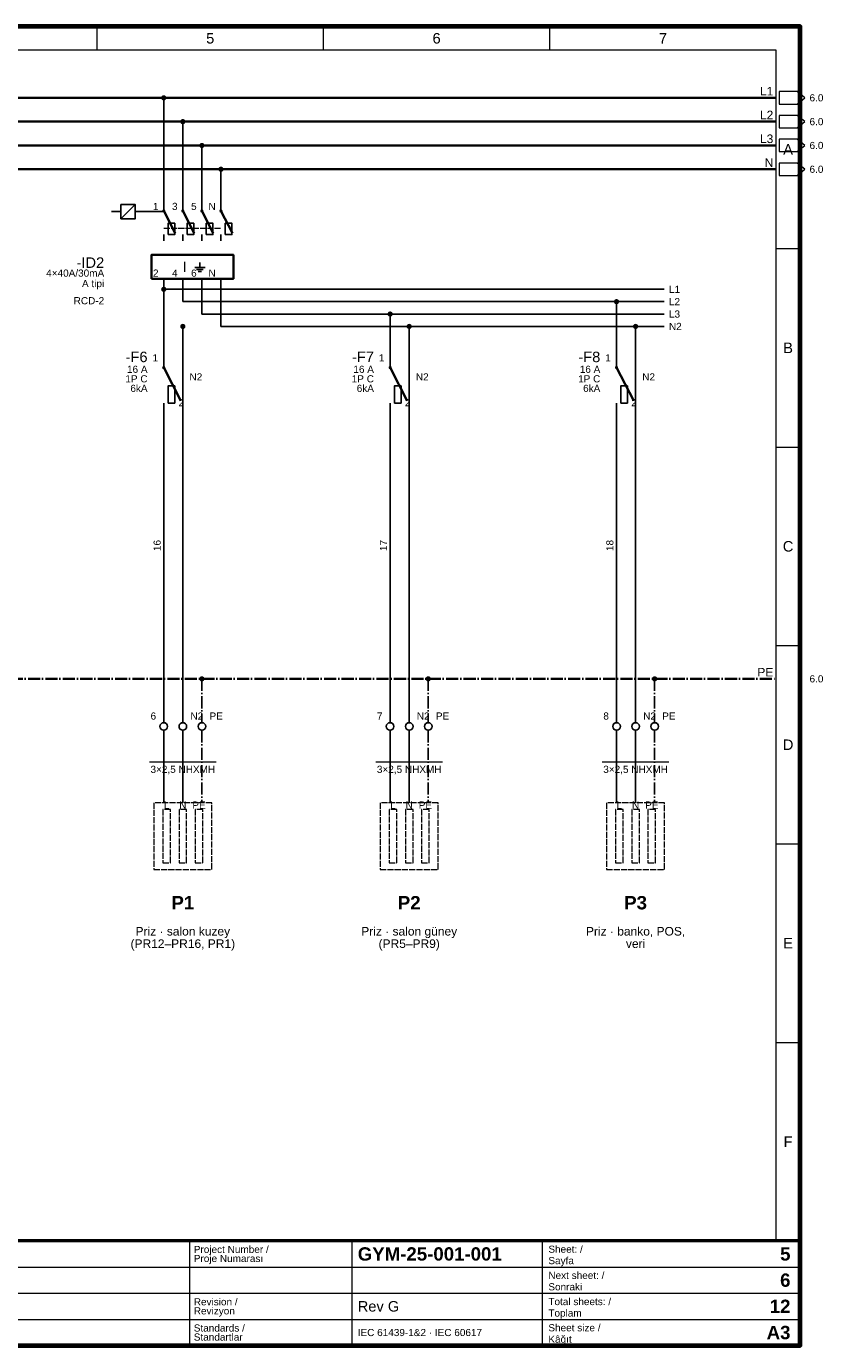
# Paper-space layout '05 Schematic Diagram - Şematik Diyagram' of a CAD drawing. Header units: millimetres. Extents: x 14 to 415, y 10 to 287.
# Tile 2 of 2: x 248 to 415, y 10 to 287. Entities that reach past the tile are written whole.
import ezdxf
from ezdxf.enums import TextEntityAlignment as Align

# ---------------------------------------------------------------- set-up
doc = ezdxf.new("R2010")
doc.units = ezdxf.units.MM
doc.linetypes.add('DASHDOT', pattern=[3.556, 2.54, -0.508, 0, -0.508])
doc.linetypes.add('DASHED', pattern=[1.524, 1.27, -0.254])
for name, color, linetype, lineweight in [('E-SEMA-ANTET', 7, 'Continuous', 50), ('E-SEMA-KLEMENS', 7, 'Continuous', 25), ('E-SEMA-PE', 7, 'DASHDOT', 35), ('E-SEMA-RAY', 7, 'Continuous', 35), ('E-SEMA-SEMBOL', 7, 'Continuous', 35), ('E-SEMA-TEL', 7, 'Continuous', 25), ('E-SEMA-YAZI', 7, 'Continuous', 18), ('E-SEMA-YUK', 8, 'DASHED', 18), ('E-SEMA-ZON', 8, 'Continuous', 18)]:
    doc.layers.add(name, color=color, linetype=linetype, lineweight=lineweight)
doc.styles.add('GYM', font='arial.ttf')
doc.styles.add('GYM-B', font='arialbd.ttf')

psp = doc.layouts.new('05 Schematic Diagram - Şematik Diyagram')

# ---------------------------------------------------------------- hatches: boundary and pattern name
at = {"layer": 'E-SEMA-SEMBOL'}
h = psp.add_hatch(color=7, dxfattribs=at)
edge = h.paths.add_edge_path()
edge.add_arc((276.5, 272), 0.55, 0, 360)
h = psp.add_hatch(color=7, dxfattribs=at)
edge = h.paths.add_edge_path()
edge.add_arc((280.5, 267), 0.55, 0, 360)
h = psp.add_hatch(color=7, dxfattribs=at)
edge = h.paths.add_edge_path()
edge.add_arc((284.5, 262), 0.55, 0, 360)
h = psp.add_hatch(color=7, dxfattribs=at)
edge = h.paths.add_edge_path()
edge.add_arc((288.5, 257), 0.55, 0, 360)
h = psp.add_hatch(color=7, dxfattribs=at)
edge = h.paths.add_edge_path()
edge.add_arc((276.5, 248.24), 0.35, 0, 360)
h = psp.add_hatch(color=7, dxfattribs=at)
edge = h.paths.add_edge_path()
edge.add_arc((280.5, 248.24), 0.35, 0, 360)
h = psp.add_hatch(color=7, dxfattribs=at)
edge = h.paths.add_edge_path()
edge.add_arc((284.5, 248.24), 0.35, 0, 360)
h = psp.add_hatch(color=7, dxfattribs=at)
edge = h.paths.add_edge_path()
edge.add_arc((288.5, 248.24), 0.35, 0, 360)
h = psp.add_hatch(color=7, dxfattribs=at)
edge = h.paths.add_edge_path()
edge.add_arc((276.5, 231.8), 0.55, 0, 360)
h = psp.add_hatch(color=7, dxfattribs=at)
edge = h.paths.add_edge_path()
edge.add_arc((324, 226.6), 0.55, 0, 360)
h = psp.add_hatch(color=7, dxfattribs=at)
edge = h.paths.add_edge_path()
edge.add_arc((371.5, 229.2), 0.55, 0, 360)
h = psp.add_hatch(color=7, dxfattribs=at)
edge = h.paths.add_edge_path()
edge.add_arc((280.5, 224), 0.55, 0, 360)
h = psp.add_hatch(color=7, dxfattribs=at)
edge = h.paths.add_edge_path()
edge.add_arc((328, 224), 0.55, 0, 360)
h = psp.add_hatch(color=7, dxfattribs=at)
edge = h.paths.add_edge_path()
edge.add_arc((375.5, 224), 0.55, 0, 360)
h = psp.add_hatch(color=7, dxfattribs=at)
edge = h.paths.add_edge_path()
edge.add_arc((276.5, 215.36), 0.35, 0, 360)
h = psp.add_hatch(color=7, dxfattribs=at)
edge = h.paths.add_edge_path()
edge.add_arc((324, 215.36), 0.35, 0, 360)
h = psp.add_hatch(color=7, dxfattribs=at)
edge = h.paths.add_edge_path()
edge.add_arc((371.5, 215.36), 0.35, 0, 360)
h = psp.add_hatch(color=7, dxfattribs=at)
edge = h.paths.add_edge_path()
edge.add_arc((284.5, 150), 0.55, 0, 360)
h = psp.add_hatch(color=7, dxfattribs=at)
edge = h.paths.add_edge_path()
edge.add_arc((332, 150), 0.55, 0, 360)
h = psp.add_hatch(color=7, dxfattribs=at)
edge = h.paths.add_edge_path()
edge.add_arc((379.5, 150), 0.55, 0, 360)

# ---------------------------------------------------------------- linework, layer by layer
at = {"layer": 'E-SEMA-ANTET', "lineweight": 18}
for p, q in [((282, 10), (282, 32)), ((316, 10), (316, 32)), ((356, 10), (356, 32)), ((20, 26.5), (410, 26.5)), ((20, 21), (410, 21)), ((20, 15.5), (410, 15.5))]:
    psp.add_line(p, q, dxfattribs=at)
at = {"layer": 'E-SEMA-ANTET', "lineweight": 70}
psp.add_lwpolyline([(20, 10), (410, 10), (410, 287), (20, 287)], close=True, dxfattribs=at)
at = {"layer": 'E-SEMA-ANTET', "lineweight": 50}
psp.add_lwpolyline([(20, 10), (410, 10), (410, 32), (20, 32)], close=True, dxfattribs=at)
at = {"layer": 'E-SEMA-KLEMENS', "lineweight": 25}
for centre in [(276.5, 140), (280.5, 140), (284.5, 140), (324, 140), (328, 140), (332, 140), (371.5, 140), (375.5, 140), (379.5, 140)]:
    psp.add_circle(centre, 0.8, dxfattribs=at)
at = {"layer": 'E-SEMA-PE', "linetype": 'DASHDOT', "lineweight": 35}
psp.add_line((25, 150), (405, 150), dxfattribs=at)
at = {"layer": 'E-SEMA-PE', "linetype": 'DASHDOT', "lineweight": 25}
for p, q in [((284.5, 150), (284.5, 140.8)), ((332, 150), (332, 140.8)), ((379.5, 150), (379.5, 140.8)), ((284.5, 139.2), (284.5, 124)), ((332, 139.2), (332, 124)), ((379.5, 139.2), (379.5, 124))]:
    psp.add_line(p, q, dxfattribs=at)
at = {"layer": 'E-SEMA-RAY', "lineweight": 35}
for p, q in [((25, 272), (405, 272)), ((25, 267), (405, 267)), ((25, 262), (405, 262)), ((25, 257), (405, 257))]:
    psp.add_line(p, q, dxfattribs=at)
at = {"layer": 'E-SEMA-RAY', "lineweight": 25}
for p, q in [((276.5, 231.8), (381.5, 231.8)), ((280.5, 229.2), (381.5, 229.2)), ((284.5, 226.6), (381.5, 226.6)), ((288.5, 224), (381.5, 224))]:
    psp.add_line(p, q, dxfattribs=at)
at = {"layer": 'E-SEMA-SEMBOL', "lineweight": 18}
psp.add_line((267.5, 246.6), (270.5, 249.6), dxfattribs=at)
at = {"layer": 'E-SEMA-SEMBOL', "lineweight": 35}
for p, q in [((276.5, 248.24), (278.9, 243.6)), ((280.5, 248.24), (282.9, 243.6)), ((284.5, 248.24), (286.9, 243.6)), ((288.5, 248.24), (290.9, 243.6)), ((276.5, 215.36), (280.1, 208.4)), ((324, 215.36), (327.6, 208.4)), ((371.5, 215.36), (375.1, 208.4))]:
    psp.add_line(p, q, dxfattribs=at)
at = {"layer": 'E-SEMA-SEMBOL', "linetype": 'DASHED', "lineweight": 18}
psp.add_line((276.5, 244.6), (288.5, 244.6), dxfattribs=at)
at = {"layer": 'E-SEMA-SEMBOL', "lineweight": 25}
for p, q in [((283, 236.4), (285.2, 236.4)), ((283.4, 235.95), (284.8, 235.95)), ((283.75, 235.5), (284.45, 235.5)), ((284.1, 237.4), (284.1, 236.4))]:
    psp.add_line(p, q, dxfattribs=at)
for points in [[(267.5, 246.6), (270.5, 246.6), (270.5, 249.6), (267.5, 249.6)], [(277.4, 243.28), (278.8, 243.28), (278.8, 245.68), (277.4, 245.68)], [(281.4, 243.28), (282.8, 243.28), (282.8, 245.68), (281.4, 245.68)], [(285.4, 243.28), (286.8, 243.28), (286.8, 245.68), (285.4, 245.68)], [(289.4, 243.28), (290.8, 243.28), (290.8, 245.68), (289.4, 245.68)], [(277.4, 207.92), (278.8, 207.92), (278.8, 211.52), (277.4, 211.52)], [(324.9, 207.92), (326.3, 207.92), (326.3, 211.52), (324.9, 211.52)], [(372.4, 207.92), (373.8, 207.92), (373.8, 211.52), (372.4, 211.52)]]:
    psp.add_lwpolyline(points, close=True, dxfattribs=at)
at = {"layer": 'E-SEMA-SEMBOL', "lineweight": 35}
psp.add_lwpolyline([(273.9, 234), (291.1, 234), (291.1, 239), (273.9, 239)], close=True, dxfattribs=at)
at = {"layer": 'E-SEMA-TEL', "lineweight": 25}
for p, q in [((276.5, 272), (276.5, 250)), ((280.5, 267), (280.5, 250)), ((284.5, 262), (284.5, 250)), ((288.5, 257), (288.5, 250)), ((276.5, 250), (276.5, 248.24)), ((280.5, 250), (280.5, 248.24)), ((284.5, 250), (284.5, 248.24)), ((288.5, 250), (288.5, 248.24)), ((265.5, 248.1), (267.5, 248.1)), ((270.5, 248.1), (276.5, 248.1)), ((276.5, 243.28), (276.5, 242)), ((280.5, 243.28), (280.5, 242)), ((284.5, 243.28), (284.5, 242)), ((288.5, 243.28), (288.5, 242)), ((276.5, 234), (276.5, 232.4)), ((276.5, 234), (276.5, 231.8)), ((280.5, 234), (280.5, 232.4)), ((280.5, 234), (280.5, 229.2)), ((284.5, 234), (284.5, 232.4)), ((284.5, 234), (284.5, 226.6)), ((288.5, 234), (288.5, 232.4)), ((288.5, 234), (288.5, 224)), ((276.5, 231.8), (276.5, 218)), ((371.5, 229.2), (371.5, 218)), ((324, 226.6), (324, 218)), ((280.5, 224), (280.5, 140.8)), ((328, 224), (328, 140.8)), ((375.5, 224), (375.5, 140.8)), ((276.5, 218), (276.5, 215.36)), ((324, 218), (324, 215.36)), ((371.5, 218), (371.5, 215.36)), ((276.5, 207.92), (276.5, 206)), ((324, 207.92), (324, 206)), ((371.5, 207.92), (371.5, 206)), ((276.5, 206), (276.5, 140.8)), ((324, 206), (324, 140.8)), ((371.5, 206), (371.5, 140.8)), ((276.5, 139.2), (276.5, 124)), ((280.5, 139.2), (280.5, 124)), ((324, 139.2), (324, 124)), ((328, 139.2), (328, 124)), ((371.5, 139.2), (371.5, 124)), ((375.5, 139.2), (375.5, 124))]:
    psp.add_line(p, q, dxfattribs=at)
at = {"layer": 'E-SEMA-YAZI', "lineweight": 13}
for p, q in [((273.5, 132.6), (287.5, 132.6)), ((321, 132.6), (335, 132.6)), ((368.5, 132.6), (382.5, 132.6))]:
    psp.add_line(p, q, dxfattribs=at)
at = {"layer": 'E-SEMA-YAZI', "lineweight": 18}
for points in [[(405.6, 270.7), (409.4, 270.7), (411, 272), (409.4, 273.3), (405.6, 273.3)], [(405.6, 265.7), (409.4, 265.7), (411, 267), (409.4, 268.3), (405.6, 268.3)], [(405.6, 260.7), (409.4, 260.7), (411, 262), (409.4, 263.3), (405.6, 263.3)], [(405.6, 255.7), (409.4, 255.7), (411, 257), (409.4, 258.3), (405.6, 258.3)]]:
    psp.add_lwpolyline(points, close=True, dxfattribs=at)
at = {"layer": 'E-SEMA-YUK', "linetype": 'DASHED', "lineweight": 18}
for points in [[(274.4, 110), (286.6, 110), (286.6, 124), (274.4, 124)], [(321.9, 110), (334.1, 110), (334.1, 124), (321.9, 124)], [(369.4, 110), (381.6, 110), (381.6, 124), (369.4, 124)]]:
    psp.add_lwpolyline(points, close=True, dxfattribs=at)
at = {"layer": 'E-SEMA-YUK', "lineweight": 18}
for points in [[(276.3, 111.4), (277.9, 111.4), (277.9, 122.6), (276.3, 122.6)], [(279.7, 111.4), (281.3, 111.4), (281.3, 122.6), (279.7, 122.6)], [(283.1, 111.4), (284.7, 111.4), (284.7, 122.6), (283.1, 122.6)], [(323.8, 111.4), (325.4, 111.4), (325.4, 122.6), (323.8, 122.6)], [(327.2, 111.4), (328.8, 111.4), (328.8, 122.6), (327.2, 122.6)], [(330.6, 111.4), (332.2, 111.4), (332.2, 122.6), (330.6, 122.6)], [(371.3, 111.4), (372.9, 111.4), (372.9, 122.6), (371.3, 122.6)], [(374.7, 111.4), (376.3, 111.4), (376.3, 122.6), (374.7, 122.6)], [(378.1, 111.4), (379.7, 111.4), (379.7, 122.6), (378.1, 122.6)]]:
    psp.add_lwpolyline(points, close=True, dxfattribs=at)
at = {"layer": 'E-SEMA-ZON', "lineweight": 18}
for p, q in [((262.5, 282), (262.5, 287)), ((310, 282), (310, 287)), ((357.5, 282), (357.5, 287)), ((405, 240.33), (410, 240.33)), ((405, 198.67), (410, 198.67)), ((405, 157), (410, 157)), ((405, 115.33), (410, 115.33)), ((405, 73.67), (410, 73.67)), ((262.5, 32), (262.5, 32)), ((310, 32), (310, 32)), ((357.5, 32), (357.5, 32))]:
    psp.add_line(p, q, dxfattribs=at)
psp.add_lwpolyline([(25, 32), (405, 32), (405, 282), (25, 282)], close=True, dxfattribs=at)

# ---------------------------------------------------------------- texts
at = {"layer": 'E-SEMA-ANTET'}
for s, height, style, p in [('Project Number /', 1.5, 'GYM', (282.8, 30.2)), ('GYM-25-001-001', 2.8, 'GYM-B', (317.2, 29.25)), ('Sheet: /', 1.5, 'GYM', (357.2, 30.25)), ('Proje Numarası', 1.5, 'GYM', (282.8, 28.3)), ('Sayfa', 1.5, 'GYM', (357.2, 27.85)), ('Next sheet: /', 1.5, 'GYM', (357.2, 24.75)), ('Sonraki', 1.5, 'GYM', (357.2, 22.35)), ('Revision /', 1.5, 'GYM', (282.8, 19.2)), ('Total sheets: /', 1.5, 'GYM', (357.2, 19.25)), ('Revizyon', 1.5, 'GYM', (282.8, 17.3)), ('Rev G', 2.2, 'GYM', (317.2, 18.25)), ('Toplam', 1.5, 'GYM', (357.2, 16.85)), ('Standards /', 1.5, 'GYM', (282.8, 13.7)), ('Sheet size /', 1.5, 'GYM', (357.2, 13.75)), ('Standartlar', 1.5, 'GYM', (282.8, 11.8)), ('IEC 61439-1&2 · IEC 60617', 1.5, 'GYM', (317.2, 12.75)), ('Kâğıt', 1.5, 'GYM', (357.2, 11.35))]:
    psp.add_text(s, height=height, dxfattribs=dict(at, style=style)).set_placement(p, align=Align.MIDDLE_LEFT)
at = {"layer": 'E-SEMA-ANTET', "style": 'GYM-B'}
for s, p in [('5', (408, 29.25)), ('6', (408, 23.75)), ('12', (408, 18.25)), ('A3', (408, 12.75))]:
    psp.add_text(s, height=2.8, dxfattribs=at).set_placement(p, align=Align.MIDDLE_RIGHT)
at = {"layer": 'E-SEMA-SEMBOL', "style": 'GYM'}
psp.add_text('I', height=2.2, dxfattribs=at).set_placement((280.9, 236.5), align=Align.MIDDLE_CENTER)
at = {"layer": 'E-SEMA-YAZI', "style": 'GYM'}
for s, height, p in [('L1', 1.8, (404.4, 273.4)), ('L2', 1.8, (404.4, 268.4)), ('L3', 1.8, (404.4, 263.4)), ('N', 1.8, (404.4, 258.4)), ('1', 1.5, (275.4, 249.2)), ('3', 1.5, (279.4, 249.2)), ('5', 1.5, (283.4, 249.2)), ('N', 1.5, (287.4, 249.2)), ('-ID2', 2.2, (264, 237.4)), ('4×40A/30mA', 1.5, (264, 235.2)), ('2', 1.5, (275.4, 235.2)), ('4', 1.5, (279.4, 235.2)), ('6', 1.5, (283.4, 235.2)), ('N', 1.5, (287.4, 235.2)), ('A tipi', 1.5, (264, 233)), ('RCD-2', 1.5, (264, 229.4)), ('-F6', 2.2, (273.1, 217.6)), ('1', 1.5, (275.3, 217.4)), ('-F7', 2.2, (320.6, 217.6)), ('1', 1.5, (322.8, 217.4)), ('-F8', 2.2, (368.1, 217.6)), ('1', 1.5, (370.3, 217.4)), ('1P C', 1.5, (273.1, 213)), ('16 A', 1.5, (273.1, 215)), ('1P C', 1.5, (320.6, 213)), ('16 A', 1.5, (320.6, 215)), ('1P C', 1.5, (368.1, 213)), ('16 A', 1.5, (368.1, 215)), ('6kA', 1.5, (273.1, 211)), ('6kA', 1.5, (320.6, 211)), ('6kA', 1.5, (368.1, 211)), ('PE', 1.8, (404.4, 151.4)), ('6', 1.5, (274.9, 142.2)), ('7', 1.5, (322.4, 142.2)), ('8', 1.5, (369.9, 142.2))]:
    psp.add_text(s, height=height, dxfattribs=at).set_placement(p, align=Align.MIDDLE_RIGHT)
for s, p in [('6.0', (412, 272)), ('6.0', (412, 267)), ('6.0', (412, 262)), ('6.0', (412, 257)), ('L1', (382.5, 231.8)), ('L2', (382.5, 229.2)), ('L3', (382.5, 226.6)), ('N2', (382.5, 224)), ('N2', (281.9, 213.4)), ('N2', (329.4, 213.4)), ('N2', (376.9, 213.4)), ('2', (279.6, 208)), ('2', (327.1, 208)), ('2', (374.6, 208)), ('6.0', (412, 150)), ('N2', (282.1, 142.2)), ('PE', (286.1, 142.2)), ('N2', (329.6, 142.2)), ('PE', (333.6, 142.2)), ('N2', (377.1, 142.2)), ('PE', (381.1, 142.2))]:
    psp.add_text(s, height=1.5, dxfattribs=at).set_placement(p, align=Align.MIDDLE_LEFT)
for s, p in [('16', (275.1, 178)), ('17', (322.6, 178)), ('18', (370.1, 178))]:
    psp.add_text(s, height=1.5, rotation=90, dxfattribs=at).set_placement(p, align=Align.MIDDLE_CENTER)
at = {"layer": 'E-SEMA-YAZI'}
for s, height, style, p in [('3×2,5 NHXMH', 1.5, 'GYM', (280.5, 131)), ('3×2,5 NHXMH', 1.5, 'GYM', (328, 131)), ('3×2,5 NHXMH', 1.5, 'GYM', (375.5, 131)), ('P1', 2.8, 'GYM-B', (280.5, 103)), ('P2', 2.8, 'GYM-B', (328, 103)), ('P3', 2.8, 'GYM-B', (375.5, 103)), ('Priz · salon kuzey', 1.8, 'GYM', (280.5, 97)), ('Priz · salon güney', 1.8, 'GYM', (328, 97)), ('Priz · banko, POS,', 1.8, 'GYM', (375.5, 97)), ('(PR12–PR16, PR1)', 1.8, 'GYM', (280.5, 94.4)), ('(PR5–PR9)', 1.8, 'GYM', (328, 94.4)), ('veri', 1.8, 'GYM', (375.5, 94.4))]:
    psp.add_text(s, height=height, dxfattribs=dict(at, style=style)).set_placement(p, align=Align.MIDDLE_CENTER)
at = {"layer": 'E-SEMA-YUK', "style": 'GYM'}
for s, p in [('L', (277.1, 123.5)), ('N', (280.5, 123.5)), ('PE', (283.9, 123.5)), ('L', (324.6, 123.5)), ('N', (328, 123.5)), ('PE', (331.4, 123.5)), ('L', (372.1, 123.5)), ('N', (375.5, 123.5)), ('PE', (378.9, 123.5))]:
    psp.add_text(s, height=1.5, dxfattribs=at).set_placement(p, align=Align.MIDDLE_CENTER)
at = {"layer": 'E-SEMA-ZON', "style": 'GYM'}
for s, p in [('5', (286.25, 284.5)), ('6', (333.75, 284.5)), ('7', (381.25, 284.5)), ('A', (407.5, 261.17)), ('B', (407.5, 219.5)), ('C', (407.5, 177.83)), ('D', (407.5, 136.17)), ('E', (407.5, 94.5)), ('F', (407.5, 52.83))]:
    psp.add_text(s, height=2.2, dxfattribs=at).set_placement(p, align=Align.MIDDLE_CENTER)

doc.saveas('drawing.dxf')
